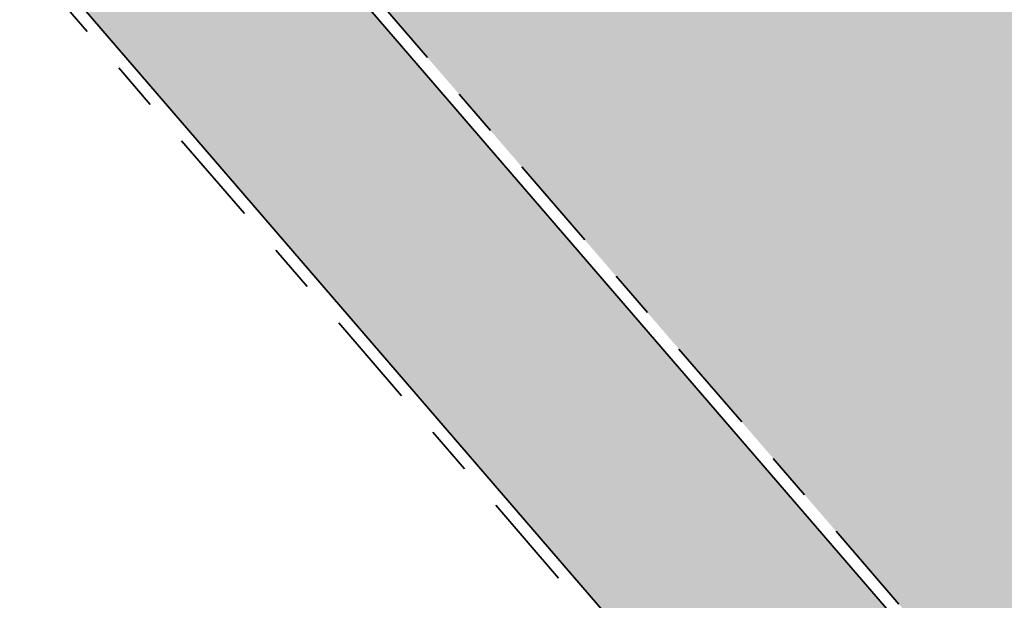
# Model space of a CAD drawing. Header units: metres. Extents: x 104290 to 104633, y 427843 to 428149.
# Tile 7 of 128: x 104470.44 to 104478.62, y 427927.46 to 427932.29. Entities that reach past the tile are written whole.
import ezdxf

# ---------------------------------------------------------------- set-up
doc = ezdxf.new("R2010")
doc.units = ezdxf.units.M
doc.linetypes.add('VH-OPSLUITBAND', pattern=[10, 4, -2, 2, -2])
doc.layers.add('N-WE-GR-GRAS_KRUIDENRIJK-V', color=7, linetype='Continuous', lineweight=18, true_color=0xa5cd98)
doc.layers.add('N-WE-VH-KANTOPSLUITING_OPSLUITBAND-G', color=150, linetype='VH-OPSLUITBAND', lineweight=35)
doc.layers.add('N-WE-VH-VERHARDING-G', color=7, linetype='Continuous', lineweight=35)
doc.layers.add('N-WE-VH-VERHARDING-AP_VOETPAD', color=7, linetype='Continuous', true_color=0xdbdbdb)

msp = doc.modelspace()

# ---------------------------------------------------------------- hatches: boundary and pattern name
at = {"layer": 'N-WE-GR-GRAS_KRUIDENRIJK-V'}
h = msp.add_hatch(color=256, dxfattribs=at)
h.dxf.hatch_style = 1
h.paths.add_polyline_path([(104479.1452, 427942.8105), (104470.6962, 427935.6088), (104492.9656, 427909.7715), (104501.6703, 427916.6766)])
at = {"layer": 'N-WE-VH-VERHARDING-AP_VOETPAD'}
h = msp.add_hatch(color=256, dxfattribs=at)
h.dxf.hatch_style = 1
edge = h.paths.add_edge_path()
edge.add_line((104491.1827, 427955.5676), (104437.4234, 427909.7443))
edge.add_line((104437.4234, 427909.7443), (104436.9044, 427910.3531))
edge.add_arc((104442.4959, 427908.8121), 5.8, 164.59191, 220.66607)
edge.add_line((104438.0965, 427905.0325), (104440.1813, 427902.6058))
edge.add_line((104440.1813, 427902.6058), (104442.1156, 427904.2675))
edge.add_line((104442.1156, 427904.2675), (104438.5889, 427908.3726))
edge.add_line((104438.5889, 427908.3726), (104469.1849, 427934.452))
edge.add_line((104469.1849, 427934.452), (104488.9275, 427911.5463))
edge.add_line((104488.9275, 427911.5463), (104490.3388, 427912.6658))
edge.add_line((104490.3388, 427912.6658), (104470.5548, 427935.6196))
edge.add_line((104470.5548, 427935.6196), (104479.156, 427942.9512))
edge.add_line((104479.156, 427942.9512), (104479.2213, 427942.8754))
edge.add_line((104479.2213, 427942.8754), (104499.2004, 427919.6954))
edge.add_line((104499.2004, 427919.6954), (104500.6117, 427920.8149))
edge.add_line((104500.6117, 427920.8149), (104480.5259, 427944.1188))
edge.add_line((104480.5259, 427944.1188), (104501.7024, 427962.1693))
edge.add_arc((104498.8813, 427956.8739), 6, 61.9538, 82.25392)
edge.add_line((104499.69, 427962.8191), (104498.4278, 427961.7432))
edge.add_line((104498.4278, 427961.7432), (104497.2601, 427963.1131))
edge.add_line((104497.2601, 427963.1131), (104494.5813, 427960.8297))
edge.add_line((104494.5813, 427960.8297), (104490.015, 427956.9375))
edge.add_line((104490.015, 427956.9375), (104491.1827, 427955.5676))

# ---------------------------------------------------------------- linework, layer by layer
at = {"layer": 'N-WE-VH-KANTOPSLUITING_OPSLUITBAND-G', "ltscale": 0.2, "flags": 128}
for points in [[(104470.6962, 427935.6088), (104492.9656, 427909.7715)], [(104469.174, 427934.3113), (104488.7837, 427911.5599)]]:
    msp.add_lwpolyline(points, dxfattribs=at)
at = {"layer": 'N-WE-VH-VERHARDING-G', "flags": 128}
for points in [[(104470.5548, 427935.6196), (104492.9525, 427909.6334)], [(104469.1849, 427934.452), (104488.9275, 427911.5463)]]:
    msp.add_lwpolyline(points, dxfattribs=at)

doc.saveas('drawing.dxf')
